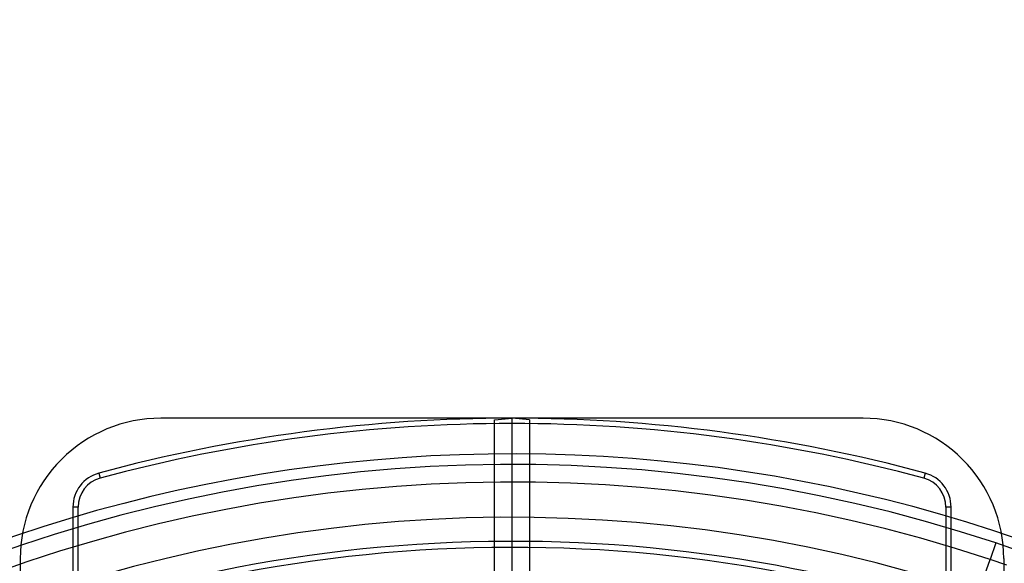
# Model space of a CAD drawing. Header units: millimetres. Extents: x 0 to 297, y 0 to 210.
# Tile 34 of 256: x 147.366 to 147.646, y 91.765 to 91.92. Entities that reach past the tile are written whole.
import ezdxf

# ---------------------------------------------------------------- set-up
doc = ezdxf.new("R2010")
doc.units = ezdxf.units.MM
doc.header["$LTSCALE"] = 16.335
doc.layers.get('0').update_dxf_attribs({"linetype": 'CONTINUOUS'})
for name, color, linetype in [('01_GLOBAL', 7, 'CONTINUOUS'), ('INTFCLR_1', 7, 'CONTINUOUS'), ('INTFCLR_144815', 7, 'CONTINUOUS'), ('INTFCLR_72935', 7, 'CONTINUOUS')]:
    doc.layers.add(name, color=color, linetype=linetype)

msp = doc.modelspace()

# ---------------------------------------------------------------- linework, layer by layer
at = {"color": 7, "linetype": 'Continuous'}
msp.add_circle((148.2308034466, 92.1164639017), 1.9, dxfattribs=at)
at = {"color": 9, "linetype": 'Continuous'}
msp.add_arc((148.2308034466, 92.1164639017), 1.8756493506, 182.9674534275, 267.0325465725, dxfattribs=at)
at = {"layer": '01_GLOBAL', "color": 7, "linetype": 'Continuous'}
msp.add_circle((148.2308034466, 92.1164639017), 1.925, dxfattribs=at)
at = {"layer": 'INTFCLR_1', "color": 6, "linetype": 'Continuous'}
for p, q in [((147.5006636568, 91.80588666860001), (147.5056636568, 91.80632411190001)), ((147.5006636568, 90.9567615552), (147.5006636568, 91.80588666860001)), ((147.5056636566, 91.4475288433), (147.5056636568, 91.80632411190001)), ((147.6056636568, 91.80632411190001), (147.5056636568, 91.80632411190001)), ((147.6456636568, 91.7663241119), (147.6456636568, 91.62348131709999))]:
    msp.add_line(p, q, dxfattribs=at)
msp.add_arc((147.6056636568, 91.7663241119), 0.04, 359.9999999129, 90.00000005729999, dxfattribs=at)
at = {"layer": 'INTFCLR_144815', "color": 9, "linetype": 'Continuous'}
for p, q in [((147.3880500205, 91.7906822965), (147.3884420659, 91.7892344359)), ((147.6232772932, 91.7906822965), (147.6228852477, 91.7892344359)), ((147.3806636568, 91.7810298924), (147.3806636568, 91.7541338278)), ((147.3821636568, 91.7810298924), (147.3806636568, 91.7810298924)), ((147.3821636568, 91.7541338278), (147.3821636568, 91.7810298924)), ((147.6291636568, 91.7810298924), (147.6291636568, 91.7541338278)), ((147.6306636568, 91.7810298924), (147.6291636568, 91.7810298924)), ((147.6306636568, 91.7541338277), (147.6306636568, 91.7810298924)), ((147.6433935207, 91.7707866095), (147.6418168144, 91.7660419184)), ((147.6528144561, 91.7674579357), (147.6433935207, 91.7707866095)), ((147.6383803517, 91.7566003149), (147.6418168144, 91.7660419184)), ((147.6464889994, 91.76443960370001), (147.6418168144, 91.7660419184))]:
    msp.add_line(p, q, dxfattribs=at)
for centre, radius, start, end in [((147.5056636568, 91.35632411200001), 0.4499999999, 74.8490090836, 105.1509908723), ((147.5056636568, 91.35632411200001), 0.4484999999, 74.8490091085, 105.1509908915), ((147.5056636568, 91.35632411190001), 0.4367478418, 71.617857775, 156.0236179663), ((147.5056636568, 91.35632411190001), 0.4317480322, 71.6178577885, 156.0236179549), ((147.3906636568, 91.7810298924), 0.01, 105.1509908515, 180.0000000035), ((147.3906636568, 91.7810298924), 0.0085, 105.1509907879, 180.0000005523), ((147.6206636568, 91.7810298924), 0.0085, 359.9999994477, 74.849009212), ((147.6206636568, 91.7810298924), 0.01, 2e-08, 74.8490091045), ((147.5056636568, 91.35632411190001), 0.4132177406, 70.768222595, 162.2317774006)]:
    msp.add_arc(centre, radius, start, end, dxfattribs=at)
at = {"layer": 'INTFCLR_144815', "color": 6, "linetype": 'Continuous'}
for radius, start, end in [(0.4398395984, 313.9937911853, 154.5150993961), (0.4217045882, 71.6563998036, 156.0440844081), (0.4149257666, 70.9981667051, 162.0018332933)]:
    msp.add_arc((147.5056636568, 91.35632411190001), radius, start, end, dxfattribs=at)
at = {"layer": 'INTFCLR_72935', "color": 6, "linetype": 'Continuous'}
for p, q in [((147.5056636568, 91.80632411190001), (147.4056636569, 91.80632411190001)), ((147.5056636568, 90.9513241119), (147.5056636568, 91.80632411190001)), ((147.5106636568, 91.80588666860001), (147.5056636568, 91.80632411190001)), ((147.5106636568, 91.80588666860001), (147.5106636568, 90.9567615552)), ((147.3656636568, 91.7663241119), (147.3656636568, 91.62348131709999))]:
    msp.add_line(p, q, dxfattribs=at)
msp.add_arc((147.4056636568, 91.7663241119), 0.04, 89.9999999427, 180.0000000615, dxfattribs=at)

doc.saveas('drawing.dxf')
